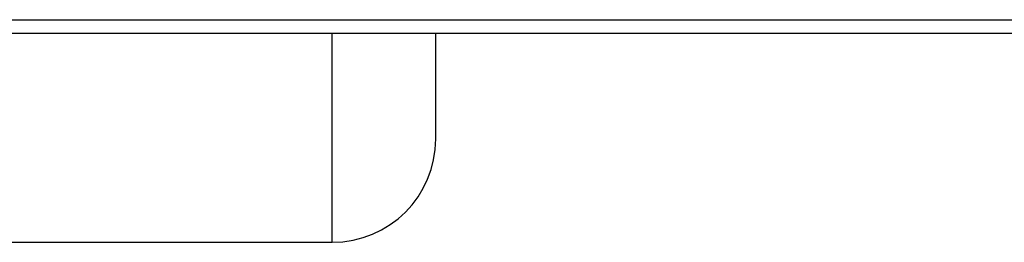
# Model space of a CAD drawing. Header units: millimetres. Extents: x 0 to 420, y 0 to 297.
# Tile 28 of 59: x 70.65 to 78.71, y 256.14 to 257.96. Entities that reach past the tile are written whole.
import ezdxf

# ---------------------------------------------------------------- set-up
doc = ezdxf.new("R2010")
doc.units = ezdxf.units.MM

msp = doc.modelspace()

# ---------------------------------------------------------------- linework, layer by layer
at = {"color": 7, "linetype": 'Continuous', "lineweight": 25}
for p, q in [((63.19552, 257.96369), (87.15175, 257.96369)), ((63.19552, 257.85355), (87.15175, 257.85355)), ((73.21187, 256.14081), (73.21187, 257.85355)), ((70.42386, 256.14081), (73.21187, 256.14081))]:
    msp.add_line(p, q, dxfattribs=at)
msp.add_arc((73.21187, 256.98754), 0.84673, 270, 0, dxfattribs=at)
msp.add_open_spline([(74.0586, 256.98754), (74.0586, 256.99118), (74.0586, 256.99858), (74.0586, 257.05957), (74.0586, 257.15187), (74.0586, 257.2684), (74.0586, 257.39879), (74.0586, 257.553), (74.0586, 257.70504), (74.0586, 257.81223), (74.0586, 257.85355)], degree=3, knots=[0, 0, 0, 0, 0.1434342, 0.2913226, 0.4433696, 0.5622244, 0.6810926, 0.8024764, 0.9238739, 1, 1, 1, 1], dxfattribs=at)

doc.saveas('drawing.dxf')
